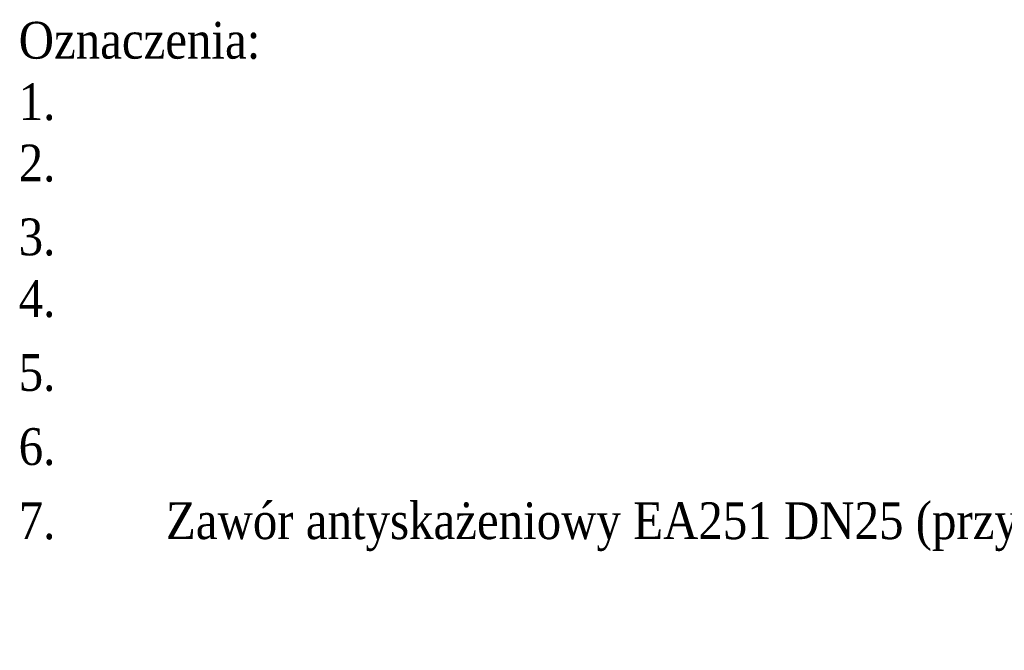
# Model space of a CAD drawing. Header units: metres. Extents: x 179 to 4242, y -694 to 805.
# Tile 22 of 25: x 1081 to 1201, y 333 to 410. Entities that reach past the tile are written whole.
import ezdxf

# ---------------------------------------------------------------- set-up
doc = ezdxf.new("R2010")
doc.units = ezdxf.units.M
doc.header["$LTSCALE"] = 2
doc.layers.get('0').update_dxf_attribs({"lineweight": 0})
doc.styles.get("Standard").update_dxf_attribs({"font": 'GARA.TTF', "width": 0.8})

msp = doc.modelspace()

# ---------------------------------------------------------------- texts
at = {"insert": (1080.964, 409.955), "char_height": 4.5, "width": 332.44619, "attachment_point": 1}
msp.add_mtext('{\\fGaramond|b0|i0|c186;\\W1;\\A1;Oznaczenia:\\P\\pi-9,l9t135;1.^IRura %%c63x5,8 PE100 SDR11 PN16;\\P2.^IZ\\fGaramond|b0|i0|c238;łączka PE z gwintem wewnętrznym %%c63/2"\\fGaramond|b0|i0|c186;;\\P3.^INypel redukcyjny 2"/1 {\\H0.7x;\\S1^ ;}/{\\H0.7x;\\S^ 4;}";\\P4.^IProstka DN32 (min. 5xDN przed wodomierzem i 3xDN za wodomierzem);\\P5.^IZawór kulowy odcinaj\\fGaramond|b0|i0|c238;ący \\fGaramond|b0|i0|c186;1 {\\H0.7x;\\S1^ ;}/{\\H0.7x;\\S^ 4;}";\\P6.^IWodomierz DN25 (przy\\fGaramond|b0|i0|c238;łącze \\fGaramond|b0|i0|c186;1 {\\H0.7x;\\S1^ ;}/{\\H0.7x;\\S^ 4;}"), Q{\\H0.7x;\\S^ 3;}=10m{\\H0.7x;\\S3^ ;}/h;\\P7.^IZawór antyska\\fGaramond|b0|i0|c238;żeniowy EA251 DN25 (przyłącze \\fGaramond|b0|i0|c186;1 {\\H0.7x;\\S1^ ;}/{\\H0.7x;\\S^ 4;}")\\fGaramond|b0|i0|c238;;}\\P\\pi*,l*t;\\P', dxfattribs=at)

doc.saveas('drawing.dxf')
